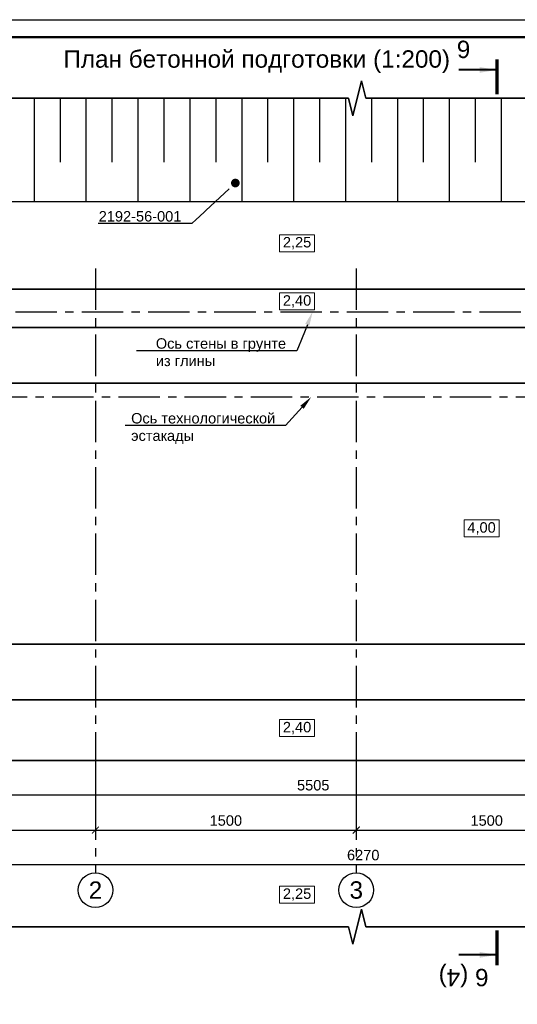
# Model space of a CAD drawing. Header units: millimetres. Extents: x -695122 to 440517, y 417968 to 574899.
# Tile 9 of 39: x -665037 to -636420, y 516456 to 573070. Entities that reach past the tile are written whole.
import ezdxf
from ezdxf import colors
from ezdxf.entities.mleader import LeaderData, LeaderLine
from ezdxf.enums import TextEntityAlignment as Align
from ezdxf.math import Vec2, Vec3

# ---------------------------------------------------------------- set-up
doc = ezdxf.new("R2010")
doc.units = ezdxf.units.MM
doc.linetypes.add('осевая', pattern=[50.8, 31.75, -6.35, 6.35, -6.35])
for name, color, linetype, lineweight in [('0_Выноски и размеры', 7, 'Continuous', 9), ('Бетон', 7, 'Continuous', 50), ('ГТО_Разрезы. Сечения.Узлы', 255, 'Continuous', 40), ('Отдел_Заглавные надписи', 7, 'Continuous', 30)]:
    doc.layers.add(name, color=color, linetype=linetype, lineweight=lineweight)
for name, color, linetype in [('otmetki', 7, 'Continuous'), ('Оси', 1, 'осевая'), ('Размеры', 7, 'Continuous'), ('штамп(текст)', 7, 'Continuous')]:
    doc.layers.add(name, color=color, linetype=linetype)
doc.styles.add('arial', font='arial.ttf')
doc.styles.get("Standard").update_dxf_attribs({"font": 'arial.ttf'})
doc.styles.add('аrial', font='arial.ttf')
doc.styles.add('Рогун1', font='arial.ttf')
doc.dimstyles.new('100 мм', dxfattribs={"dimscale": 100, "dimtxt": 3.5, "dimasz": 2, "dimexe": 1, "dimexo": 1, "dimgap": 1.2, "dimtad": 1, "dimdec": 0, "dimlfac": 0.1, "dimrnd": 0.0001, "dimtxsty": 'Рогун1', "dimblk": 'ARCHTICK', "dimcen": 2.5, "dimdle": 1, "dimaunit": 1, "dimadec": 1, "dimazin": 0, "dimtfac": 1, "dimtdec": 0, "dimtmove": 1, "dimatfit": 3, "dimldrblk": 'ARCHTICK', "dimfxl": 1, "dimtfill": 1, "dimarcsym": 0})
doc.dimstyles.new('hren115', dxfattribs={"dimtxt": 0.3, "dimasz": 3, "dimexe": 0.18, "dimexo": 0.0625, "dimgap": 0.1, "dimtad": 2, "dimtih": 1, "dimtoh": 1, "dimdec": 4, "dimzin": 0, "dimdsep": 46, "dimtxsty": 'arial', "dimcen": 0, "dimclrt": 256, "dimadec": 0, "dimazin": 0, "dimtfac": 1, "dimtdec": 4, "dimtofl": 0, "dimtmove": 1, "dimatfit": 0, "dimfxl": 1, "dimtolj": 1, "dimtzin": 0, "dimarcsym": 1})

# ---------------------------------------------------------------- blocks, each defined once
blk = doc.blocks.new('котцувлцув3')
blk.add_lwpolyline([(242705, 527977), (208554, 527977), (208304, 528977), (207804, 526977), (207554, 527977), (163083, 527977), (207554, 527977), (207804, 526977), (208304, 528977), (208554, 527977)], close=True)
for points in [[(189490, 522049), (189490, 527977)], [(190983, 524298), (190983, 527977)], [(192475, 522049), (192475, 527977)], [(193967, 524298), (193967, 527977)], [(195459, 522049), (195459, 527977)], [(196951, 524298), (196951, 527977)], [(198443, 522049), (198443, 527977)], [(199936, 524298), (199936, 527977)], [(201428, 522049), (201428, 527977)], [(202920, 524298), (202920, 527977)], [(204412, 522049), (204412, 527977)], [(205904, 524298), (205904, 527977)], [(207397, 522049), (207397, 527977)], [(208889, 524298), (208889, 527977)], [(210381, 522049), (210381, 527977)], [(211873, 524298), (211873, 527977)], [(213365, 522049), (213365, 527977)], [(214858, 524298), (214858, 527977)], [(216350, 522049), (216350, 527977)], [(170950, 522049), (242240, 522049)]]:
    blk.add_lwpolyline(points)
at = {"linetype": 'Continuous', "ltscale": 100}
blk.add_lwpolyline([(242771, 480344), (208554, 480344), (208304, 481344), (207804, 479344), (207554, 480344), (163093, 480344), (207554, 480344), (207804, 479344), (208304, 481344), (208554, 480344)], close=True, dxfattribs=at)
blk = doc.blocks.new('_ArchTick')
at = {"color": 0, "linetype": 'ByBlock', "const_width": 0.15}
blk.add_lwpolyline([(-0.5, -0.5), (0.5, 0.5)], dxfattribs=at)
blk = doc.blocks.new('*D281')
at = {"layer": 'Defpoints', "color": 0, "transparency": 16777216}
for p in [(-675681, 530472), (-660681, 530472), (-660681, 526472)]:
    blk.add_point(p, dxfattribs=at)
at = {"layer": 'Размеры', "color": 0, "lineweight": -2, "transparency": 16777216}
for p, q in [((-675681, 530272), (-675681, 526272)), ((-660681, 530272), (-660681, 526272)), ((-675881, 526472), (-660481, 526472))]:
    blk.add_line(p, q, dxfattribs=at)
at = {"layer": 'Размеры', "color": 0, "lineweight": -2, "transparency": 16777216, "xscale": 400, "yscale": 400, "zscale": 400, "rotation": 180}
blk.add_blockref('_ArchTick', (-675681, 526472), dxfattribs=at)
at = {"layer": 'Размеры', "color": 0, "lineweight": -2, "transparency": 16777216, "xscale": 400, "yscale": 400, "zscale": 400}
blk.add_blockref('_ArchTick', (-660681, 526472), dxfattribs=at)
at = {"layer": 'Размеры', "color": 0, "transparency": 16777216, "insert": (-668181, 527019), "char_height": 600, "attachment_point": 5, "style": 'Рогун1'}
blk.add_mtext('1500', dxfattribs=at)
blk = doc.blocks.new('*D223')
at = {"layer": 'Defpoints', "color": 0, "transparency": 16777216}
for p in [(-660681, 530472), (-645681, 530472), (-645681, 526472)]:
    blk.add_point(p, dxfattribs=at)
at = {"layer": 'Размеры', "color": 0, "lineweight": -2, "transparency": 16777216}
for p, q in [((-660681, 530272), (-660681, 526272)), ((-645681, 530272), (-645681, 526272)), ((-660881, 526472), (-645481, 526472))]:
    blk.add_line(p, q, dxfattribs=at)
at = {"layer": 'Размеры', "color": 0, "lineweight": -2, "transparency": 16777216, "xscale": 400, "yscale": 400, "zscale": 400, "rotation": 180}
blk.add_blockref('_ArchTick', (-660681, 526472), dxfattribs=at)
at = {"layer": 'Размеры', "color": 0, "lineweight": -2, "transparency": 16777216, "xscale": 400, "yscale": 400, "zscale": 400}
blk.add_blockref('_ArchTick', (-645681, 526472), dxfattribs=at)
at = {"layer": 'Размеры', "color": 0, "transparency": 16777216, "insert": (-653181, 527019), "char_height": 600, "attachment_point": 5, "style": 'Рогун1'}
blk.add_mtext('1500', dxfattribs=at)
blk = doc.blocks.new('*D224')
at = {"layer": 'Defpoints', "color": 0, "transparency": 16777216}
for p in [(-645681, 530472), (-630681, 530472), (-630681, 526472)]:
    blk.add_point(p, dxfattribs=at)
at = {"layer": 'Размеры', "color": 0, "lineweight": -2, "transparency": 16777216}
for p, q in [((-645681, 530272), (-645681, 526272)), ((-630681, 530272), (-630681, 526272)), ((-645881, 526472), (-630481, 526472))]:
    blk.add_line(p, q, dxfattribs=at)
at = {"layer": 'Размеры', "color": 0, "lineweight": -2, "transparency": 16777216, "xscale": 400, "yscale": 400, "zscale": 400, "rotation": 180}
blk.add_blockref('_ArchTick', (-645681, 526472), dxfattribs=at)
at = {"layer": 'Размеры', "color": 0, "lineweight": -2, "transparency": 16777216, "xscale": 400, "yscale": 400, "zscale": 400}
blk.add_blockref('_ArchTick', (-630681, 526472), dxfattribs=at)
at = {"layer": 'Размеры', "color": 0, "transparency": 16777216, "insert": (-638181, 527019), "char_height": 600, "attachment_point": 5, "style": 'Рогун1'}
blk.add_mtext('1500', dxfattribs=at)
blk = doc.blocks.new('*D225')
at = {"layer": 'Defpoints', "color": 0, "transparency": 16777216}
for p in [(-676631, 530472), (-613931, 530472), (-613931, 524487)]:
    blk.add_point(p, dxfattribs=at)
at = {"layer": 'Размеры', "color": 0, "lineweight": -2, "transparency": 16777216}
for p, q in [((-676631, 530272), (-676631, 524287)), ((-613931, 530272), (-613931, 524287)), ((-676831, 524487), (-613731, 524487))]:
    blk.add_line(p, q, dxfattribs=at)
at = {"layer": 'Размеры', "color": 0, "lineweight": -2, "transparency": 16777216, "xscale": 400, "yscale": 400, "zscale": 400, "rotation": 180}
blk.add_blockref('_ArchTick', (-676631, 524487), dxfattribs=at)
at = {"layer": 'Размеры', "color": 0, "lineweight": -2, "transparency": 16777216, "xscale": 400, "yscale": 400, "zscale": 400}
blk.add_blockref('_ArchTick', (-613931, 524487), dxfattribs=at)
at = {"layer": 'Размеры', "color": 0, "transparency": 16777216, "insert": (-645281, 525033), "char_height": 600, "attachment_point": 5, "style": 'Рогун1'}
blk.add_mtext('6270', dxfattribs=at)
blk = doc.blocks.new('*D285')
at = {"layer": 'Defpoints', "color": 0, "transparency": 16777216}
for p in [(-675681, 530472), (-620631, 530472), (-620631, 528502)]:
    blk.add_point(p, dxfattribs=at)
at = {"layer": 'Размеры', "color": 0, "lineweight": -2, "transparency": 16777216}
for p, q in [((-675681, 530272), (-675681, 528302)), ((-620631, 530272), (-620631, 528302)), ((-675881, 528502), (-620431, 528502))]:
    blk.add_line(p, q, dxfattribs=at)
at = {"layer": 'Размеры', "color": 0, "lineweight": -2, "transparency": 16777216, "xscale": 400, "yscale": 400, "zscale": 400, "rotation": 180}
blk.add_blockref('_ArchTick', (-675681, 528502), dxfattribs=at)
at = {"layer": 'Размеры', "color": 0, "lineweight": -2, "transparency": 16777216, "xscale": 400, "yscale": 400, "zscale": 400}
blk.add_blockref('_ArchTick', (-620631, 528502), dxfattribs=at)
at = {"layer": 'Размеры', "color": 0, "transparency": 16777216, "insert": (-648156, 529049), "char_height": 600, "attachment_point": 5, "style": 'Рогун1'}
blk.add_mtext('5505', dxfattribs=at)
blk = doc.blocks.new('_Dot')
at = {"color": 0, "linetype": 'ByBlock', "const_width": 0.5}
blk.add_lwpolyline([(-0.25, 0, 1), (0.25, 0, 1)], format="xyb", close=True, dxfattribs=at)
blk = doc.blocks.new('*U145')
blk.add_lwpolyline([(5, -5), (-836, -5), (-836, 589), (5, 589)], close=True)
at = {"lineweight": 50}
blk.add_lwpolyline([(0, 0), (-816, 0), (-816, 584), (0, 584)], close=True, dxfattribs=at)
at = {"style": 'arial'}
blk.add_attdef('ФОРМАТ', (-36, -3.63), '', height=2.5, dxfattribs=at)
at = {"layer": 'штамп(текст)', "style": 'arial', "flags": 4}
for tag, height, p in [('Номер', 5, (-60.62, 47.59)), ('Стадия', 3.5, (-42.7, 18.69)), ('Лист', 3.5, (-27.97, 18.69)), ('Листов', 3.5, (-9.45, 18.69)), ('Отдел', 1.8, (-23.21, 1.04)), ('Год', 1.8, (-6.88, 1.05))]:
    blk.add_attdef(tag, text='', height=height, dxfattribs=at).set_placement(p, align=Align.CENTER)
at = {"layer": 'штамп(текст)', "lineweight": 30, "flags": 104}
blk.add_attdef('Объект', text='', height=3.5, dxfattribs=at).set_placement((-60.79, 42), align=Align.TOP_CENTER)
at = {"layer": 'штамп(текст)', "style": 'arial', "flags": 4}
for tag, p in [('Разраб', (-164.12, 26.34)), ('Пров', (-164.12, 21.4)), ('Утвердил1', (-184.87, 11.1)), ('Нач.отд', (-164.12, 10.85)), ('Нк', (-164.12, 6.4)), ('Утвердил', (-184.87, 0.96)), ('ФИО_утв', (-164.12, 1.09))]:
    blk.add_attdef(tag, p, '', height=2.5, dxfattribs=at)
at = {"layer": 'штамп(текст)', "lineweight": 30, "flags": 104}
for tag, p in [('Комплект', (-84.04, 22.95)), ('НазваниеЛиста', (-84.91, 8.24))]:
    blk.add_attdef(tag, text='', height=3.5, dxfattribs=at).set_placement(p, align=Align.MIDDLE_CENTER)
blk = doc.blocks.new('*U126')
at = {"color": 7, "lineweight": 70, "ltscale": 100}
for p, q in [((0, -88.64), (0, -98.64)), ((0, -339.06), (0, -349.06))]:
    blk.add_line(p, q, dxfattribs=at)
at = {"ltscale": 100, "style": 'аrial', "flags": 8}
for tag, height, p in [('W', 5, (9.6, -85.74)), ('W1', 3.5, (16.84, -123.08)), ('M', 5, (9.6, -351.96))]:
    blk.add_attdef(tag, text='', height=height, dxfattribs=at).set_placement(p, align=Align.MIDDLE)
at = {"color": 7, "ltscale": 100}
for points in [[(0, -91.64), (11, -91.64)], [(0, -346.06), (11, -346.06)]]:
    blk.add_leader(points, dimstyle='hren115', override={"dimasz": 5, "dimgap": 0.1, "dimtad": 0, "dimfxl": 1.25, "dimtfillclr": 256}, dxfattribs=at)

msp = doc.modelspace()

# ---------------------------------------------------------------- linework, layer by layer
for centre in [(-660680.8202125, 523021.4433283), (-645680.8202125, 523021.4433283)]:
    msp.add_circle(centre, 1000)
at = {"layer": '0_Выноски и размеры', "ltscale": 100}
for points in [[(-650094.331808, 559729.850709), (-648076.7190183, 559729.850709), (-648076.7190183, 560708.8140601), (-650094.331808, 560708.8140601)], [(-650094.331808, 531849.1328227), (-648076.7190183, 531849.1328227), (-648076.7190183, 532828.0961738), (-650094.331808, 532828.0961738)], [(-650094.331808, 522273.1253654), (-648076.7190183, 522273.1253654), (-648076.7190183, 523252.0887165), (-650094.331808, 523252.0887165)]]:
    msp.add_lwpolyline(points, close=True, dxfattribs=at)
at = {"layer": '0_Выноски и размеры', "ltscale": 100, "elevation": 0}
msp.add_lwpolyline([(-639484.9446126, 543330.0137158), (-637467.3318228, 543330.0137158), (-637467.3318228, 544308.9770669), (-639484.9446126, 544308.9770669)], close=True, dxfattribs=at)
at = {"layer": 'Бетон', "color": 2, "lineweight": 35, "ltscale": 10}
msp.add_lwpolyline([(-615695.8202125, 557472.2026676), (-615695.8202125, 559172.2026676), (-617454.42701, 559172.2026676), (-620654.42701, 557572.2026676), (-676630.8202125, 557572.2026684), (-676630.8202125, 530472.2026676), (-615695.8202125, 530472.2026676)], close=True, dxfattribs=at)
for points in [[(-676530.8202125, 552172.2026676), (-620630.8202123, 552172.2026676)], [(-676630.8202125, 537172.2026676), (-620630.8202123, 537172.2026676)], [(-676530.8202125, 533972.2026676), (-617430.8202123, 533972.2026676)]]:
    msp.add_lwpolyline(points, dxfattribs=at)
at = {"layer": 'Оси', "linetype": 'осевая', "ltscale": 75}
msp.add_line((-682219.8696193, 551382.2026676), (-612061.8235707, 551382.2026676), dxfattribs=at)
for points in [[(-660680.8202125, 558771.8418167), (-660680.8202125, 524021.4433283)], [(-645680.8202125, 558771.8418167), (-645680.8202125, 524021.4433283)]]:
    msp.add_lwpolyline(points, dxfattribs=at)

# ---------------------------------------------------------------- block references
at = {"color": 6}
msp.add_blockref('котцувлцув3', (-853680.4077287, 40573.9786034), dxfattribs=at)
at = {"layer": 'ГТО_Разрезы. Сечения.Узлы'}
ref = msp.add_blockref('*U126', (-637588.1018372, 500971.1385535), dxfattribs=dict(at, xscale=200, yscale=200, zscale=200, rotation=180))
ref.add_attrib('W', '6 (4)', dxfattribs={"layer": '0', "ltscale": 100, "height": 1000, "rotation": 180, "style": 'аrial', "flags": 8}).set_placement((-639508.1018372, 518118.243709), align=Align.MIDDLE)
ref.add_attrib('M', '6', dxfattribs={"layer": '0', "ltscale": 100, "height": 1000, "rotation": 180, "style": 'аrial', "flags": 8}).set_placement((-639508.1018372, 571363.8422439), align=Align.MIDDLE)

# ---------------------------------------------------------------- texts
at = {"layer": 'otmetki', "char_height": 600, "width": 2017.61278979, "attachment_point": 5, "style": 'arial'}
for s, insert in [('2,25', (-649085.5254131, 560219.3323845)), ('4,00', (-638476.1382177, 543819.4953914)), ('2,40', (-649085.5254131, 532338.6144982)), ('2,25', (-649085.5254131, 522762.6070409))]:
    msp.add_mtext(s, dxfattribs=dict(at, insert=insert))
at = {"layer": 'Отдел_Заглавные надписи', "char_height": 1000, "attachment_point": 5, "style": 'arial'}
for s, insert, width in [(' План бетонной подготовки (1:200)', (-651600.1072836, 570660.1931945), 25122.503677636), ('2', (-660680.8202125, 523021.4433283), 974.015395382), ('3', (-645680.8202125, 523021.4433283), 974.015395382)]:
    msp.add_mtext(s, dxfattribs=dict(at, insert=insert, width=width))

# ---------------------------------------------------------------- dimensions: what is measured, and where the dimension line sits
at = {"layer": 'Размеры'}
for base, p1, p2, picture, middle in [((-613930.8202125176, 524486.869017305), (-676630.8202125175, 530472.2026676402), (-613930.8202125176, 530472.2026676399), '*D225', (-645280.8202125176, 525033.212809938)), ((-660680.8202125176, 526472.2026676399), (-675680.8202125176, 530472.2026676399), (-660680.8202125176, 530472.2026676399), '*D281', (-668180.8202125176, 527018.546460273)), ((-620630.8202122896, 528502.2026676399), (-675680.8202125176, 530472.2026676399), (-620630.8202122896, 530472.2026676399), '*D285', (-648155.8202124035, 529048.546460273)), ((-645680.8202125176, 526472.2026676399), (-660680.8202125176, 530472.2026676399), (-645680.8202125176, 530472.2026676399), '*D223', (-653180.8202125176, 527018.546460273)), ((-630680.8202125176, 526472.2026676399), (-645680.8202125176, 530472.2026676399), (-630680.8202125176, 530472.2026676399), '*D224', (-638180.8202125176, 527018.546460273))]:
    dim = msp.add_linear_dim(base=base, p1=p1, p2=p2, dimstyle='100 мм', override={"dimscale": 200, "dimtxt": 3, "dimdec": 6, "dimtfill": 0}, dxfattribs=at)
    dim.commit()
    dim.dimension.update_dxf_attribs({"geometry": picture, "text_midpoint": middle})

# ---------------------------------------------------------------- leaders
at = {"ltscale": 100}
ml = msp.add_multileader_mtext('Standard', dxfattribs=at)
ml.set_content('т.3', color=256, style='arial')
ml.set_leader_properties()
ml.set_arrow_properties(name='DOT')
ml.build(insert=Vec2(0, 0))
ml.multileader.update_dxf_attribs({"text_left_attachment_type": 6, "text_right_attachment_type": 6, "arrow_head_size": 300})
ctx = ml.context
ctx.base_point, ctx.char_height, ctx.arrow_head_size, ctx.landing_gap_size, ctx.plane_origin = Vec3(-633228.2495607, 549406.4270919), 600, 300, 4, Vec3(-641880.4620564, 565676.0440529)
ctx.left_attachment, ctx.right_attachment, ctx.text_align_type = 6, 6, 1
notes = []
notes.append((ctx, [(1, (1, 1, 0), (-631503.5125184, 549406.4270919), (-1, 0), 687.405528, [(0, [(-630680.8202125, 551382.2026676)], 0, [])])]))
ctx.mtext.insert, ctx.mtext.width, ctx.mtext.defined_height, ctx.mtext.alignment, ctx.mtext.flow_direction = Vec3(-632709.5838036, 550126.4270919), 10035.482987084, 766.5757162, 2, 5
for ctx, leaders in notes:
    for number, flags, end, landing, length, lines in leaders:
        leader = LeaderData()
        leader.index, (leader.has_last_leader_line, leader.has_dogleg_vector, leader.attachment_direction) = number, flags
        leader.last_leader_point, leader.dogleg_vector, leader.dogleg_length = Vec3(end), Vec3(landing), length
        for number, points, colour, breaks in lines:
            line = LeaderLine()
            line.index, line.vertices, line.color, line.breaks = number, Vec3.list(points), colors.encode_raw_color(colour), breaks
            leader.lines.append(line)
        ctx.leaders.append(leader)

# ---------------------------------------------------------------- next in the draw order: leaders
ml = msp.add_multileader_mtext('Standard', dxfattribs=at)
ml.set_content('2192-56-001', color=256, style='arial')
ml.set_leader_properties()
ml.set_arrow_properties(name='DOT')
ml.build(insert=Vec2(0, 0))
ml.multileader.update_dxf_attribs({"text_left_attachment_type": 6, "text_right_attachment_type": 6, "arrow_head_size": 500})
ctx = ml.context
ctx.base_point, ctx.char_height, ctx.arrow_head_size, ctx.landing_gap_size, ctx.plane_origin = Vec3(-660407.491571, 561344.5764493), 600, 500, 4, Vec3(-663190.7032751, 577637.5292085)
ctx.left_attachment, ctx.right_attachment, ctx.text_align_type = 6, 6, 1
notes = []
notes.append((ctx, [(1, (1, 1, 0), (-655136.7790852, 561344.5764493), (-1, 0), 687.405528, [(0, [(-652633.6352835, 563678.2150446)], 0, [])])]))
ctx.mtext.insert, ctx.mtext.width, ctx.mtext.defined_height, ctx.mtext.alignment, ctx.mtext.flow_direction = Vec3(-658115.8380921, 562064.5764493), 12514.742641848, 766.5757162, 2, 5
ctx.mtext.has_bg_fill, ctx.mtext.bg_color, ctx.mtext.bg_scale_factor, ctx.mtext.bg_transparency, ctx.mtext.use_window_bg_color = 1, -1073741824, 1, 0, 1
ml = msp.add_multileader_mtext('Standard', dxfattribs=at)
ml.set_content('Ось стены в грунте из глины', color=256, style='arial')
ml.set_leader_properties()
ml.build(insert=Vec2(0, 0))
ml.multileader.update_dxf_attribs({"text_left_attachment_type": 6, "text_right_attachment_type": 6, "arrow_head_size": 800})
ctx = ml.context
ctx.base_point, ctx.char_height, ctx.arrow_head_size, ctx.landing_gap_size, ctx.plane_origin = Vec3(-657212.1444372, 554032.5426666), 600, 800, 4, Vec3(-657784.5882158, 568069.4970857)
ctx.left_attachment, ctx.right_attachment = 6, 6
notes.append((ctx, [(1, (1, 1, 0), (-649101.8685135, 554032.5426666), (-1, 0), 687.405528, [(0, [(-648194.8486901, 556272.1992592)], 0, [])])]))
ctx.mtext.insert, ctx.mtext.width, ctx.mtext.defined_height, ctx.mtext.flow_direction = Vec3(-657208.1444372, 554752.5426666), 8451.429208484, 766.5757162, 5
ctx.mtext.has_bg_fill, ctx.mtext.bg_color, ctx.mtext.bg_scale_factor, ctx.mtext.bg_transparency, ctx.mtext.use_window_bg_color = 1, -1073741824, 1, 0, 1
ml = msp.add_multileader_mtext('Standard', dxfattribs=at)
ml.set_content('Ось технологической\\Pэстакады', color=256, style='arial')
ml.set_leader_properties()
ml.build(insert=Vec2(0, 0))
ml.multileader.update_dxf_attribs({"text_left_attachment_type": 6, "text_right_attachment_type": 6, "arrow_head_size": 800})
ctx = ml.context
ctx.base_point, ctx.char_height, ctx.arrow_head_size, ctx.landing_gap_size, ctx.plane_origin = Vec3(-658634.4822465, 549729.8482802), 600, 800, 4, Vec3(-656109.9419918, 562672.3947782)
ctx.left_attachment, ctx.right_attachment = 6, 6
notes.append((ctx, [(1, (1, 1, 0), (-649744.1244675, 549729.8482802), (-1, 0), 687.405528, [(0, [(-648267.7984205, 551382.2026676)], 0, [])])]))
ctx.mtext.insert, ctx.mtext.width, ctx.mtext.defined_height, ctx.mtext.flow_direction = Vec3(-658630.4822465, 550453.0406403), 8451.429208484, 766.5757162, 5
ctx.mtext.has_bg_fill, ctx.mtext.bg_color, ctx.mtext.bg_scale_factor, ctx.mtext.bg_transparency, ctx.mtext.use_window_bg_color = 1, -1073741824, 1, 0, 1
for ctx, leaders in notes:
    for number, flags, end, landing, length, lines in leaders:
        leader = LeaderData()
        leader.index, (leader.has_last_leader_line, leader.has_dogleg_vector, leader.attachment_direction) = number, flags
        leader.last_leader_point, leader.dogleg_vector, leader.dogleg_length = Vec3(end), Vec3(landing), length
        for number, points, colour, breaks in lines:
            line = LeaderLine()
            line.index, line.vertices, line.color, line.breaks = number, Vec3.list(points), colors.encode_raw_color(colour), breaks
            leader.lines.append(line)
        ctx.leaders.append(leader)

# ---------------------------------------------------------------- next in the draw order: linework, layer by layer
at = {"layer": '0_Выноски и размеры', "ltscale": 100}
msp.add_lwpolyline([(-650094.331808, 556383.0579582), (-648076.7190183, 556383.0579582), (-648076.7190183, 557362.0213093), (-650094.331808, 557362.0213093)], close=True, dxfattribs=at)
at = {"layer": 'Бетон', "color": 2, "lineweight": 35, "ltscale": 10}
msp.add_lwpolyline([(-676630.8202125, 555372.2026676), (-619880.8202125, 555372.2026676), (-617430.8202123, 555372.2026676)], dxfattribs=at)
at = {"layer": 'Оси', "linetype": 'осевая', "ltscale": 75}
msp.add_lwpolyline([(-684324.043198, 556272.2026662), (-620347.5386391, 556272.2026662), (-617147.5386391, 557872.2026676), (-612421.0010263, 557872.2026676)], dxfattribs=at)

# ---------------------------------------------------------------- next in the draw order: block references
at = {"lineweight": -3, "xscale": 200, "yscale": 200, "zscale": 200}
msp.add_blockref('*U145', (-527921.5689022, 455270.221151), dxfattribs=at)

# ---------------------------------------------------------------- next in the draw order: texts
at = {"layer": 'otmetki', "insert": (-649085.5254131, 556872.5396338), "char_height": 600, "width": 2017.61278979, "attachment_point": 5, "style": 'arial'}
msp.add_mtext('2,40', dxfattribs=at)

doc.saveas('drawing.dxf')
